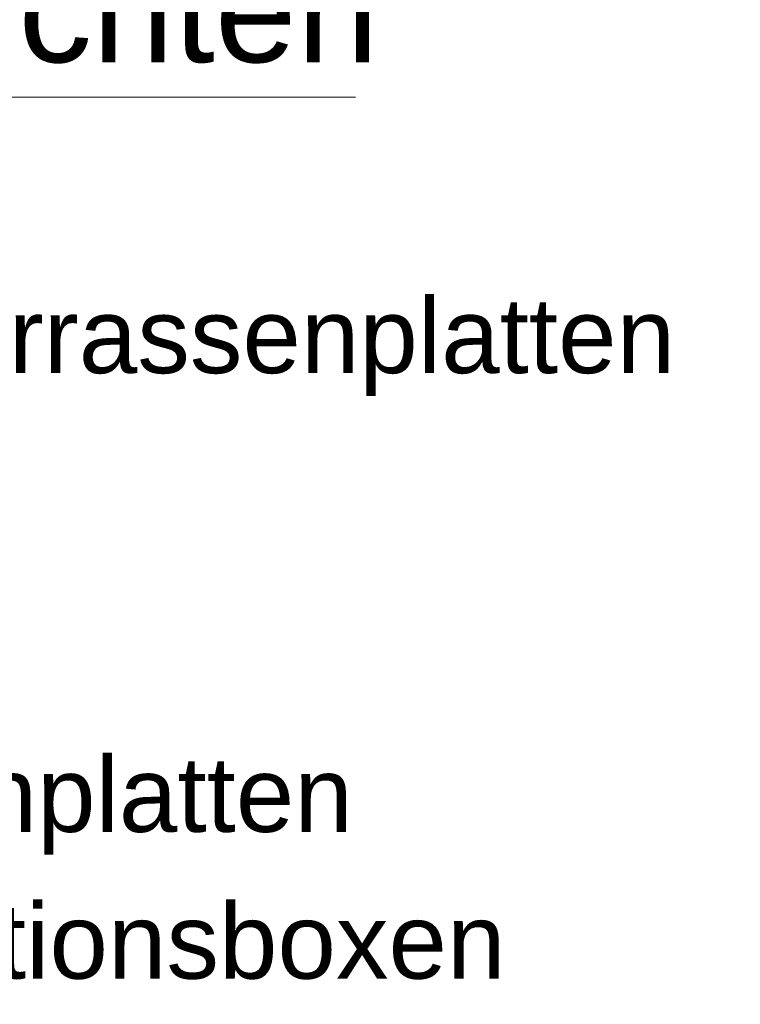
# Model space of a CAD drawing. Extents: x -620 to 300, y 62 to 1112.
# Tile 198 of 235: x 215 to 239, y 610 to 643. Entities that reach past the tile are written whole.
import ezdxf

# ---------------------------------------------------------------- set-up
doc = ezdxf.new("R2010")
doc.units = 0
doc.layers.get('0').update_dxf_attribs({"lineweight": 13})
doc.layers.add('E_Legende-A06CPVLAL0', color=7, linetype='Continuous', lineweight=13)
doc.styles.get("Standard").update_dxf_attribs({"font": 'ARIALN.TTF'})

# ---------------------------------------------------------------- blocks, each defined once
blk = doc.blocks.new('Referenz-A06CPVLKL0')
at = {"layer": 'E_Legende-A06CPVLAL0', "linetype": 'Continuous', "ltscale": 0.13}
blk.add_line((167.474, 640.61), (226.488, 640.61), dxfattribs=at)
at = {"layer": 'E_Legende-A06CPVLAL0', "linetype": 'Continuous', "ltscale": 0.13, "attachment_point": 1}
for s, insert, char_height in [('{\\fArial;Legende: Handlaufleuchten}', (167.447, 645.276), 3.5), ('{\\fArial;Übergabepunkt unter Terrassenplatten}', (177.114, 633.943), 2.5), ('{\\fArial;Leerrohr unter Terrassenplatten}', (177.091, 618.698), 2.5), ('{\\fArial;Leergehäuse für Installationsboxen}', (177.107, 613.822), 2.5)]:
    blk.add_mtext(s, dxfattribs=dict(at, insert=insert, char_height=char_height))

msp = doc.modelspace()

# ---------------------------------------------------------------- block references
at = {"color": 8, "lineweight": 25, "ltscale": 0.25, "true_color": 0x808080}
msp.add_blockref('Referenz-A06CPVLKL0', (0, 0), dxfattribs=at)

doc.saveas('drawing.dxf')
